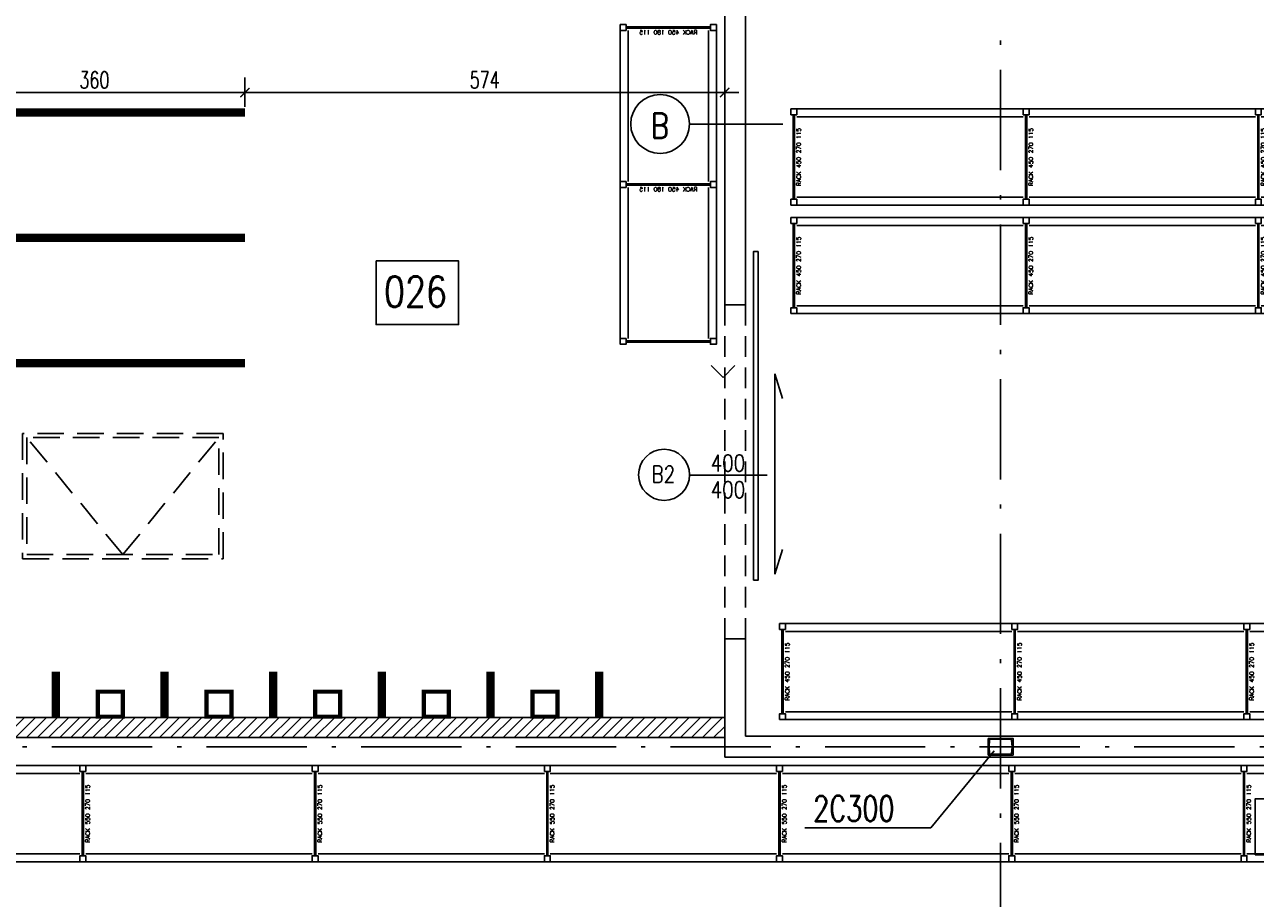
# Model space of a CAD drawing. Extents: x 153948 to 285449, y -89387 to -60195.
# Tile 47 of 101: x 249353 to 250825, y -76821 to -75775. Entities that reach past the tile are written whole.
import ezdxf
from ezdxf.enums import TextEntityAlignment as Align

# ---------------------------------------------------------------- set-up
doc = ezdxf.new("R2010")
doc.units = 0
doc.header["$LTSCALE"] = 100
doc.header["$MEASUREMENT"] = 0
doc.header["$PDMODE"] = 1
for name, pattern in [('ACAD_ISO10W100', [18.5, 12, -3, 0.5, -3]), ('DASHED2', [0.375, 0.25, -0.125]), ('HIDDEN2', [4.7625, 3.175, -1.5875])]:
    doc.linetypes.add(name, pattern=pattern)
doc.layers.get('0').update_dxf_attribs({"linetype": 'CONTINUOUS'})
doc.layers.get('DEFPOINTS').update_dxf_attribs({"linetype": 'CONTINUOUS'})
for name, color, linetype in [('1', 2, 'CONTINUOUS'), ('A-LINIA PASY', 253, 'CONTINUOUS'), ('A-WYMIARY100', 1, 'CONTINUOUS'), ('ALUMINIUM', 5, 'CONTINUOUS'), ('CEGLA', 4, 'CONTINUOUS'), ('K-STA', 2, 'CONTINUOUS'), ('NADPROŻA', 8, 'DASHED2'), ('OPIS-POM', 2, 'CONTINUOUS'), ('OSIE', 8, 'ACAD_ISO10W100'), ('R-----OP', 2, 'CONTINUOUS'), ('R270', 5, 'CONTINUOUS'), ('RS REGAŁY', 7, 'CONTINUOUS'), ('TEXT', 11, 'CONTINUOUS'), ('ŚWIETLIK', 2, 'CONTINUOUS')]:
    doc.layers.add(name, color=color, linetype=linetype)
doc.layers.add('A-PROSTOWNIK', color=7, linetype='CONTINUOUS', true_color=0xff0f0f)
doc.layers.add('A-SCIANA MUR', color=2, linetype='CONTINUOUS', lineweight=30)
doc.styles.add('DYBY-NORMALNY-0-8-N', font='ROMANS.SHX', dxfattribs={"width": 0.8})
doc.styles.get("Standard").update_dxf_attribs({"font": 'txt.shx'})
doc.styles.add('TXT3', font='SIMPLEX.SHX', dxfattribs={"width": 0.75, "height": 40})
doc.styles.add('wym_romans', font='romans.shx', dxfattribs={"width": 0.7})
doc.dimstyles.new('100_CM_krótki', dxfattribs={"dimscale": 10, "dimtxt": 2, "dimasz": 1.1, "dimexe": 1.7, "dimexo": 2, "dimgap": 0.5, "dimtad": 1, "dimdec": 1, "dimrnd": 0.5, "dimzin": 9, "dimtxsty": 'wym_romans', "dimblk": 'ARCHTICK', "dimcen": 2, "dimdle": 1.7, "dimclrd": 256, "dimclre": 256, "dimclrt": 151, "dimadec": 1, "dimazin": 2, "dimtfac": 1, "dimtdec": 1, "dimtix": 1, "dimtmove": 1, "dimatfit": 2, "dimldrblk": 'ARCHTICK', "dimfxl": 1.8, "dimfxlon": 1, "dimtolj": 1, "dimtzin": 0, "dimlwd": -1, "dimlwe": -1, "dimarcsym": 0})

# ---------------------------------------------------------------- blocks, each defined once
blk = doc.blocks.new('SC300X2')
at = {"layer": '1'}
for points in [[(-15, 10), (-15, 0), (-13.8, 0), (-13.2, 8.1, -0.391021), (-12.2, 9), (12.2, 9, -0.391021), (13.2, 8.1), (13.8, 0), (15, 0), (15, 10)], [(-15, -10), (-15, 0), (-13.8, 0), (-13.2, -8.1, 0.391021), (-12.2, -9), (12.2, -9, 0.391021), (13.2, -8.1), (13.8, 0), (15, 0), (15, -10)]]:
    blk.add_lwpolyline(points, format="xyb", close=True, dxfattribs=at)
blk = doc.blocks.new('RACK 450 270 115')
at = {"color": 1}
for p, q in [((2.75, 108), (2.75, 7)), ((4.25, 108), (4.25, 7)), ((7, 115), (277.8, 115)), ((7, 105.5), (277.8, 105.5)), ((7, 9.5), (277.8, 9.5)), ((7, 0), (277.8, 0))]:
    blk.add_line(p, q, dxfattribs=at)
for points in [[(0, 108), (7, 108), (7, 115), (0, 115)], [(0, 0), (7, 0), (7, 7), (0, 7)]]:
    blk.add_lwpolyline(points, close=True, dxfattribs=at)
at = {"color": 1, "insert": (9.25, 57.5), "char_height": 5, "width": 101, "attachment_point": 5, "rotation": 90}
blk.add_mtext('RACK 450 270 115', dxfattribs=at)
blk = doc.blocks.new('RACK 550 270 115')
at = {"color": 6}
for p, q in [((2.75, 108), (2.75, 7)), ((4.25, 108), (4.25, 7)), ((7, 115), (277.8, 115)), ((7, 105.5), (277.8, 105.5)), ((7, 9.5), (277.8, 9.5)), ((7, 0), (277.8, 0))]:
    blk.add_line(p, q, dxfattribs=at)
for points in [[(0, 108), (7, 108), (7, 115), (0, 115)], [(0, 0), (7, 0), (7, 7), (0, 7)]]:
    blk.add_lwpolyline(points, close=True, dxfattribs=at)
at = {"color": 6, "insert": (9.25, 57.5), "char_height": 5, "width": 101, "attachment_point": 5, "rotation": 90}
blk.add_mtext('RACK 550 270 115', dxfattribs=at)
blk = doc.blocks.new('RACK 550 180 115')
at = {"color": 6}
for p, q in [((2.75, 108), (2.75, 7)), ((4.25, 108), (4.25, 7)), ((7, 115), (187.8, 115)), ((7, 105.5), (187.8, 105.5)), ((7, 9.5), (187.8, 9.5)), ((7, 0), (187.8, 0))]:
    blk.add_line(p, q, dxfattribs=at)
for points in [[(0, 108), (7, 108), (7, 115), (0, 115)], [(0, 0), (7, 0), (7, 7), (0, 7)]]:
    blk.add_lwpolyline(points, close=True, dxfattribs=at)
at = {"color": 6, "insert": (9.25, 57.5), "char_height": 5, "width": 101, "attachment_point": 5, "rotation": 90}
blk.add_mtext('RACK 550 180 115', dxfattribs=at)
blk = doc.blocks.new('_ARCHTICK')
at = {"color": 0, "linetype": 'ByBlock', "const_width": 0.15}
blk.add_lwpolyline([(-0.5, -0.5), (0.5, 0.5)], dxfattribs=at)
blk = doc.blocks.new('*D827')
at = {"layer": 'A-WYMIARY100', "transparency": 16777216}
for p, q in [((249256.4, -75838.6), (249256.4, -75873.6)), ((249616.4, -75838.6), (249616.4, -75873.6)), ((249239.4, -75856.6), (249633.4, -75856.6))]:
    blk.add_line(p, q, dxfattribs=at)
at = {"layer": 'DEFPOINTS', "color": 0, "transparency": 16777216}
for p in [(249256.4, -75793), (249616.4, -75793), (249616.4, -75856.6)]:
    blk.add_point(p, dxfattribs=at)
at = {"layer": 'A-WYMIARY100', "transparency": 16777216, "xscale": 11, "yscale": 11, "zscale": 11, "rotation": 180}
blk.add_blockref('_ARCHTICK', (249256.4, -75856.6), dxfattribs=at)
at = {"layer": 'A-WYMIARY100', "transparency": 16777216, "xscale": 11, "yscale": 11, "zscale": 11}
blk.add_blockref('_ARCHTICK', (249616.4, -75856.6), dxfattribs=at)
at = {"layer": 'A-WYMIARY100', "color": 151, "transparency": 16777216, "insert": (249436.4, -75841.6), "char_height": 20, "attachment_point": 5, "style": 'wym_romans'}
blk.add_mtext('\\A1;360', dxfattribs=at)
blk = doc.blocks.new('RACK 450 180 115')
at = {"color": 1}
for p, q in [((2.75, 108), (2.75, 7)), ((4.25, 108), (4.25, 7)), ((7, 115), (187.8, 115)), ((7, 105.5), (187.8, 105.5)), ((7, 9.5), (187.8, 9.5)), ((7, 0), (187.8, 0))]:
    blk.add_line(p, q, dxfattribs=at)
for points in [[(0, 108), (7, 108), (7, 115), (0, 115)], [(0, 0), (7, 0), (7, 7), (0, 7)]]:
    blk.add_lwpolyline(points, close=True, dxfattribs=at)
at = {"color": 1, "insert": (9.25, 57.5), "char_height": 5, "width": 101, "attachment_point": 5, "rotation": 90}
blk.add_mtext('RACK 450 180 115', dxfattribs=at)
blk = doc.blocks.new('NOGA RACK 450 007 115')
at = {"color": 1}
for p, q in [((2.75, 108), (2.75, 7)), ((4.25, 108), (4.25, 7))]:
    blk.add_line(p, q, dxfattribs=at)
for points in [[(0, 108), (7, 108), (7, 115), (0, 115)], [(0, 0), (7, 0), (7, 7), (0, 7)]]:
    blk.add_lwpolyline(points, close=True, dxfattribs=at)
blk = doc.blocks.new('*D915')
at = {"layer": 'A-WYMIARY100', "ltscale": 0.1, "transparency": 16777216}
for p, q in [((249616.4, -75838.6), (249616.4, -75873.6)), ((250190.4, -75838.6), (250190.4, -75873.6)), ((249599.4, -75856.6), (250207.4, -75856.6))]:
    blk.add_line(p, q, dxfattribs=at)
at = {"layer": 'DEFPOINTS', "color": 0, "ltscale": 0.1, "transparency": 16777216}
for p in [(249616.4, -75793), (250190.4, -75793), (250190.4, -75856.6)]:
    blk.add_point(p, dxfattribs=at)
at = {"layer": 'A-WYMIARY100', "ltscale": 0.1, "transparency": 16777216, "xscale": 11, "yscale": 11, "zscale": 11, "rotation": 180}
blk.add_blockref('_ARCHTICK', (249616.4, -75856.6), dxfattribs=at)
at = {"layer": 'A-WYMIARY100', "ltscale": 0.1, "transparency": 16777216, "xscale": 11, "yscale": 11, "zscale": 11}
blk.add_blockref('_ARCHTICK', (250190.4, -75856.6), dxfattribs=at)
at = {"layer": 'A-WYMIARY100', "color": 151, "ltscale": 0.1, "transparency": 16777216, "insert": (249903.4, -75841.6), "char_height": 20, "attachment_point": 5, "style": 'wym_romans'}
blk.add_mtext('\\A1;574', dxfattribs=at)

msp = doc.modelspace()

# ---------------------------------------------------------------- hatches: boundary and pattern name
at = {"layer": 'A-SCIANA MUR', "lineweight": 9, "ltscale": 0.1}
h = msp.add_hatch(dxfattribs=at)
h.set_pattern_fill('ANSI31', color=8, scale=75)
h.set_pattern_definition([(45, (0, 23.5), (-6.62912607, 6.62912607), [])])
h.paths.add_polyline_path([(248753.4, -76604.55), (248707.4, -76604.55), (248707.4, -76628.55), (248753.4, -76628.55)])
h.paths.add_polyline_path([(250190.4, -76628.55), (250190.4, -76604.55), (248853.4, -76604.55), (248853.4, -76628.55)])

# ---------------------------------------------------------------- linework, layer by layer
at = {"layer": 'A-LINIA PASY', "const_width": 10}
for points in [[(249616.4, -75880.55), (249256.4, -75880.55)], [(249616.4, -76030.55), (249256.4, -76030.55)], [(249616.4, -76180.55), (249256.4, -76180.55)], [(249390.4, -76604.55), (249390.4, -76549.55)], [(249520.4, -76604.55), (249520.4, -76549.55)], [(249650.4, -76604.55), (249650.4, -76549.55)], [(249780.4, -76604.55), (249780.4, -76549.55)], [(249910.4, -76604.55), (249910.4, -76549.55)], [(250040.4, -76604.55), (250040.4, -76549.55)]]:
    msp.add_lwpolyline(points, dxfattribs=at)
at = {"layer": 'A-PROSTOWNIK', "ltscale": 0.1, "const_width": 5}
for points in [[(249440.4, -76603.55), (249470.4, -76603.55), (249470.4, -76573.55), (249440.4, -76573.55)], [(249570.4, -76603.55), (249600.4, -76603.55), (249600.4, -76573.55), (249570.4, -76573.55)], [(249700.4, -76603.55), (249730.4, -76603.55), (249730.4, -76573.55), (249700.4, -76573.55)], [(249830.4, -76603.55), (249860.4, -76603.55), (249860.4, -76573.55), (249830.4, -76573.55)], [(249960.4, -76603.55), (249990.4, -76603.55), (249990.4, -76573.55), (249960.4, -76573.55)]]:
    msp.add_lwpolyline(points, close=True, dxfattribs=at)
at = {"layer": 'A-SCIANA MUR', "ltscale": 0.1}
msp.add_lwpolyline([(248853.4, -76628.55), (250190.4, -76628.55), (250190.4, -76604.55), (248853.4, -76604.55), (248853.4, -76628.55)], dxfattribs=at)
at = {"layer": 'ALUMINIUM', "linetype": 'Continuous', "ltscale": 0.1}
for p, q in [((250250.3, -76193.15), (250259.42, -76222.6)), ((250250.3, -76432.94), (250250.3, -76193.15)), ((250250.3, -76432.94), (250259.42, -76403.5))]:
    msp.add_line(p, q, dxfattribs=at)
at = {"layer": 'ALUMINIUM'}
msp.add_lwpolyline([(250230.55, -76046.74), (250230.55, -76440.06), (250224.96, -76440.06), (250224.96, -76046.74)], close=True, dxfattribs=at)
at = {"layer": 'CEGLA', "ltscale": 0.5}
for p, q in [((250215.4, -76110.55), (250215.4, -74830.55)), ((250190.4, -76110.55), (250190.4, -75580.55)), ((250190.4, -76652.05), (250190.4, -76510.55)), ((250215.4, -76627.05), (250215.4, -76510.55))]:
    msp.add_line(p, q, dxfattribs=at)
at = {"layer": 'CEGLA', "ltscale": 0.1}
for p, q in [((250190.4, -76110.55), (250215.4, -76110.55)), ((250190.4, -76510.55), (250215.4, -76510.55)), ((250215.4, -76627.05), (254280.4, -76627.05)), ((250190.4, -76652.05), (254280.4, -76652.05))]:
    msp.add_line(p, q, dxfattribs=at)
at = {"layer": 'NADPROŻA'}
for p, q in [((250190.4, -76110.55), (250190.4, -76510.55)), ((250215.4, -76110.55), (250215.4, -76510.55))]:
    msp.add_line(p, q, dxfattribs=at)
at = {"layer": 'OPIS-POM'}
msp.add_lwpolyline([(249773.36, -76058.09), (249872.03, -76058.09), (249872.03, -76134.4), (249773.36, -76134.4)], close=True, dxfattribs=at)
at = {"layer": 'OSIE', "ltscale": 0.1}
for p, q in [((250520.4, -86679.55), (250520.4, -73374.65)), ((247720.4, -76639.55), (263229.19, -76639.55))]:
    msp.add_line(p, q, dxfattribs=at)
at = {"layer": 'R-----OP'}
msp.add_line((250260.06, -75894.6), (250148.32, -75894.6), dxfattribs=at)
at = {"layer": 'R-----OP', "color": 2}
msp.add_lwpolyline([(250147.91, -76314.55), (250241.32, -76314.55)], dxfattribs=at)
at = {"layer": 'R-----OP'}
msp.add_circle((250113.15, -75894.21), 35.19, dxfattribs=at)
at = {"layer": 'R-----OP', "color": 2}
msp.add_circle((250117.92, -76314.1), 30.56, dxfattribs=at)
at = {"layer": 'R270', "lineweight": -3}
msp.add_lwpolyline([(250950.57, -76701.83), (250825.17, -76701.83), (250825.17, -76768.83), (250950.57, -76768.83)], close=True, dxfattribs=at)
at = {"layer": 'RS REGAŁY', "color": 1}
for p, q in [((250174.26, -76183.4), (250188.4, -76197.55)), ((250188.4, -76197.55), (250202.55, -76183.4))]:
    msp.add_line(p, q, dxfattribs=at)
at = {"layer": 'TEXT'}
for p, q in [((250437.03, -76736.45), (250512.9, -76644.55)), ((250286.36, -76736.45), (250437.03, -76736.45))]:
    msp.add_line(p, q, dxfattribs=at)
at = {"layer": 'ŚWIETLIK', "linetype": 'HIDDEN2', "ltscale": 0.1}
for q in [(249355.4, -76269.55), (249585.4, -76269.55)]:
    msp.add_line((249470.4, -76409.55), q, dxfattribs=at)
for points in [[(249350.4, -76414.55), (249590.4, -76414.55), (249590.4, -76264.55), (249350.4, -76264.55)], [(249355.4, -76409.55), (249585.4, -76409.55), (249585.4, -76269.55), (249355.4, -76269.55)]]:
    msp.add_lwpolyline(points, close=True, dxfattribs=at)

# ---------------------------------------------------------------- block references
at = {"layer": 'K-STA', "ltscale": 0.5}
msp.add_blockref('SC300X2', (250520.4, -76639.55), dxfattribs=at)
at = {"layer": 'RS REGAŁY', "xscale": -1, "rotation": 90}
for name, p in [('RACK 450 180 115', (250180.4, -75775.35)), ('RACK 450 180 115', (250180.4, -75963.15)), ('NOGA RACK 450 007 115', (250180.4, -76150.95))]:
    msp.add_blockref(name, p, dxfattribs=at)
at = {"layer": 'RS REGAŁY'}
for name, p in [('RACK 450 270 115', (250269.65, -75991.25)), ('RACK 450 270 115', (250547.45, -75991.25)), ('RACK 450 270 115', (250825.25, -75991.25)), ('RACK 450 270 115', (250269.65, -76121.25)), ('RACK 450 270 115', (250547.45, -76121.25)), ('RACK 450 270 115', (250825.25, -76121.25)), ('RACK 450 270 115', (250255.98, -76607.05)), ('RACK 450 270 115', (250533.78, -76607.05)), ('RACK 450 270 115', (250811.58, -76607.05)), ('RACK 550 180 115', (249231.29, -76777.05)), ('RACK 550 270 115', (249419.09, -76777.05)), ('RACK 550 270 115', (249696.89, -76777.05)), ('RACK 550 270 115', (249974.69, -76777.05)), ('RACK 550 270 115', (250252.49, -76777.05)), ('RACK 550 270 115', (250530.29, -76777.05)), ('RACK 550 270 115', (250808.09, -76777.05))]:
    msp.add_blockref(name, p, dxfattribs=at)

# ---------------------------------------------------------------- texts
at = {"layer": 'OPIS-POM', "style": 'DYBY-NORMALNY-0-8-N', "width": 0.8}
msp.add_text('026', height=36.562, dxfattribs=at).set_placement((249820.57, -76094.9), align=Align.MIDDLE)
at = {"layer": 'R-----OP', "style": 'DYBY-NORMALNY-0-8-N', "width": 0.8}
msp.add_text('B', height=30, dxfattribs=at).set_placement((250112.74, -75896.32), align=Align.MIDDLE)
at = {"layer": 'R-----OP', "color": 2, "style": 'DYBY-NORMALNY-0-8-N', "width": 0.8}
for s, p in [('400', (250194.3, -76300.05)), ('B2', (250117.06, -76313.49)), ('400', (250194.3, -76331.94))]:
    msp.add_text(s, height=20, dxfattribs=at).set_placement(p, align=Align.MIDDLE)
at = {"layer": 'TEXT', "style": 'TXT3', "width": 0.75}
msp.add_text('2C300', height=30, dxfattribs=at).set_placement((250296.2, -76728.45))

# ---------------------------------------------------------------- dimensions: what is measured, and where the dimension line sits
at = {"layer": 'A-WYMIARY100'}
dim = msp.add_linear_dim(base=(249616.4, -75856.65), p1=(249256.4, -75793.04), p2=(249616.4, -75793.04), dimstyle='100_CM_krótki', dxfattribs=at)
dim.commit()
dim.dimension.update_dxf_attribs({"geometry": '*D827', "text_midpoint": (249436.4, -75841.65)})
at = {"layer": 'A-WYMIARY100', "ltscale": 0.1}
dim = msp.add_linear_dim(base=(250190.4, -75856.65), p1=(249616.4, -75793.04), p2=(250190.4, -75793.04), dimstyle='100_CM_krótki', dxfattribs=at)
dim.commit()
dim.dimension.update_dxf_attribs({"geometry": '*D915', "text_midpoint": (249903.4, -75841.65)})

doc.saveas('drawing.dxf')
